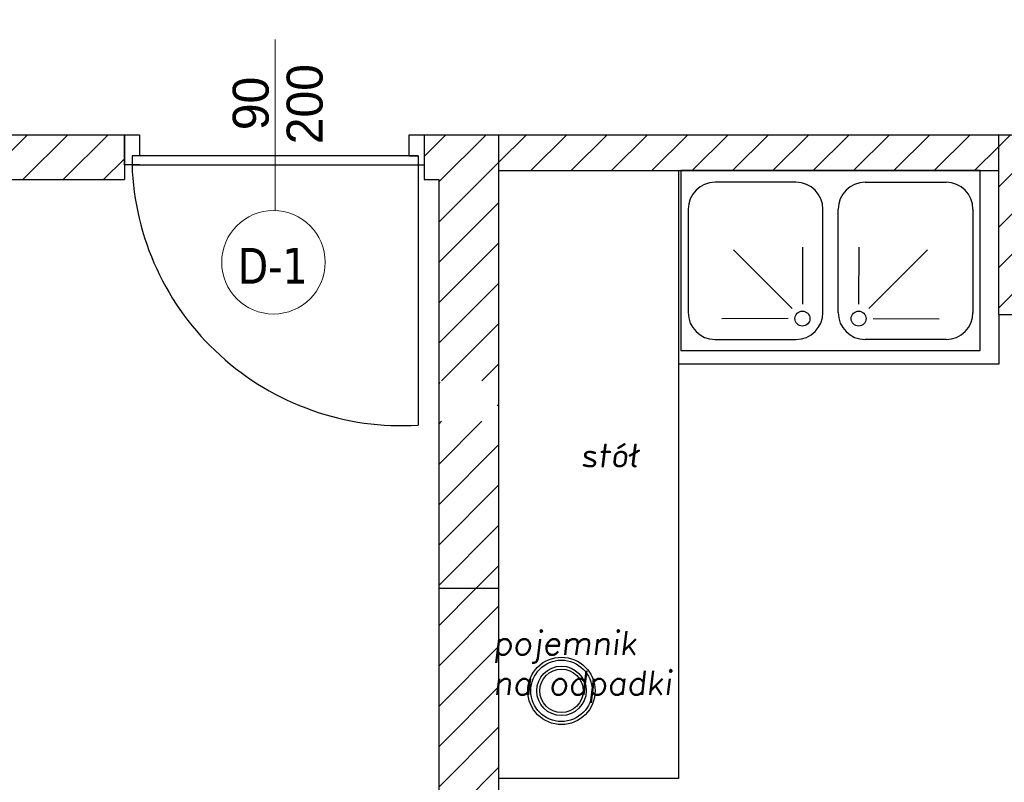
# Model space of a CAD drawing. Header units: millimetres. Extents: x -486876 to 553054, y -140324 to 834178.
# Tile 57 of 155: x -85132 to -81845, y 74925 to 77471. Entities that reach past the tile are written whole.
import ezdxf
from ezdxf.enums import TextEntityAlignment as Align

# ---------------------------------------------------------------- set-up
doc = ezdxf.new("R2010")
doc.units = ezdxf.units.MM
doc.linetypes.add('DASH2', pattern=[0.75, 0.5, -0.25])
for name, color, linetype, lineweight in [('_XREF', 252, 'DASH2', 13), ('XREF$0$okna', 8, 'Continuous', 20), ('XREF$0$ściana nośna', 8, 'Continuous', 30)]:
    doc.layers.add(name, color=color, linetype=linetype, lineweight=lineweight)
for name, color, linetype in [('XREF$0$ArchiCAD', 8, 'Continuous'), ('XREF$0$DRZWI', 8, 'Continuous'), ('XREF$0$MEBLE', 8, 'Continuous'), ('XREF$0$nowe ściany', 8, 'Continuous'), ('XREF$0$OPISY', 8, 'Continuous'), ('XREF$0$WYMIARY', 9, 'Continuous'), ('XREF$0$WYPEŁNIENIA', 8, 'Continuous')]:
    doc.layers.add(name, color=color, linetype=linetype)
doc.styles.add('XREF$0$APLUS', font='arial.ttf', dxfattribs={"width": 0.6})
doc.styles.add('XREF$0$GENERATED_STYLE_1', font='txt')
doc.styles.add('XREF$0$ROMANS', font='romans.shx')
doc.styles.add('XREF$0$Verdana 0.8', font='verdana.ttf', dxfattribs={"width": 0.8})
pattern_1 = [(45, (-52999.899, 13162.694), (-6.7351921, 6.7351921), [])]

# ---------------------------------------------------------------- blocks, each defined once
blk = doc.blocks.new('XREF')
at = {"layer": 'XREF$0$WYPEŁNIENIA'}
h = blk.add_hatch(dxfattribs=at)
h.set_pattern_fill('ANSI31', color=256, scale=3)
h.set_pattern_definition([(45, (428.967, 8619.944), (-6.735192, 6.735192), [])])
h.paths.add_polyline_path([(2469.59, 10910.78), (2161.56, 10910.78), (2161.56, 10898.78), (2457.59, 10898.78), (2457.59, 10778.78), (2457.59, 10760.85), (2469.59, 10760.85), (2469.59, 10789.78), (2602.99, 10789.78), (2602.99, 10801.78), (2469.59, 10801.78)])
h.paths.add_polyline_path([(2715.34, 10801.78), (2602.99, 10801.78), (2602.99, 10789.78), (2715.34, 10789.78)])
h.paths.add_polyline_path([(2541.65, 10649.37), (2444.58, 10649.37), (2444.58, 10634.37), (2541.65, 10634.37)])
h.paths.add_polyline_path([(2532.77, 10632.98), (2532.77, 10650.77), (2519.27, 10650.77), (2519.27, 10632.98)], flags=9)
h = blk.add_hatch(dxfattribs=at)
h.set_pattern_fill('ANSI31', color=256, scale=3)
h.set_pattern_definition(pattern_1)
h.paths.add_polyline_path([(2833.43, 10024.04), (2806.56, 10024.04), (2806.56, 10062.95), (2756.56, 10062.95), (2756.56, 10102.95), (2726.65, 10102.95), (2725.88, 10101.79), (2725.88, 10033.49), (2680.31, 10033.49), (2680.31, 10102.95), (2641.56, 10102.95), (2641.56, 10024.04), (2546.56, 10024.04), (2546.56, 9984.04), (2833.43, 9984.04)])
h.paths.add_polyline_path([(3067, 10024.04), (2833.43, 10024.04), (2833.43, 9984.04), (3067, 9984.04), (3067, 9994.04)])
h.paths.add_polyline_path([(2456.56, 10024.04), (2376.56, 10024.04), (2376.56, 10044.04), (2361.56, 10044.04), (2361.56, 10024.04), (2161.56, 10024.04), (2161.56, 10141.99), (2121.56, 10141.99), (2121.56, 9894.37), (1846.56, 9894.37), (1846.56, 9872.67), (1876.56, 9872.67), (2121.56, 9872.67), (2121.56, 9779.12), (2161.56, 9779.12), (2161.56, 9869.37), (2161.56, 9984.04), (2456.56, 9984.04)])
h.paths.add_polyline_path([(2376.56, 10304.91), (2361.56, 10304.91), (2361.56, 10144.04), (2371.64, 10144.04), (2376.56, 10144.04)])
h.paths.add_polyline_path([(2444.58, 10649.37), (2192.94, 10649.37), (2192.94, 10634.37), (2379.58, 10634.37), (2379.58, 10589.37), (2444.58, 10589.37)])
h.paths.add_polyline_path([(2161.56, 10634.37), (2192.94, 10634.37), (2192.94, 10649.37), (2161.56, 10649.37), (2161.56, 10704.67), (2121.56, 10704.67), (2121.56, 10581.7), (2161.56, 10581.7)])
h.paths.add_polyline_path([(2647.02, 10553.68), (2666.09, 10553.68), (2666.09, 10567.18), (2647.02, 10567.18)], flags=16)
h.paths.add_polyline_path([(2530.53, 10311.91), (2530.53, 10304.91), (2666.56, 10304.91), (2666.56, 10392.95), (2646.56, 10392.95), (2646.56, 10322.95), (2530.53, 10322.95)])
edge = h.paths.add_edge_path()
edge.add_line((2430.53, 10304.91), (2430.53, 10311.91))
edge.add_line((2430.53, 10311.91), (2433.03, 10311.91))
edge.add_line((2433.03, 10311.91), (2430.53, 10314.91))
edge.add_arc((2428.76, 10318.93), 4.39, 293.6835, 426.3165)
edge.add_line((2430.53, 10322.95), (2161.56, 10322.95))
edge.add_line((2161.56, 10322.95), (2161.56, 10418.77))
edge.add_line((2161.56, 10418.77), (2121.56, 10418.77))
edge.add_line((2121.56, 10418.77), (2121.56, 10304.91))
edge.add_line((2121.56, 10304.91), (2430.53, 10304.91))
h.paths.add_polyline_path([(2666.56, 10649.37), (2641.65, 10649.37), (2641.65, 10634.37), (2646.56, 10634.37), (2646.56, 10497.95), (2666.56, 10497.95)])
h = blk.add_hatch(dxfattribs=at)
h.set_pattern_fill('ANSI31', color=256, scale=3)
h.set_pattern_definition(pattern_1)
h.paths.add_polyline_path([(2558.56, 10304.91), (2546.56, 10304.91), (2546.56, 10206.27), (2556.56, 10206.27), (2558.56, 10206.27)])
h.paths.add_polyline_path([(2558.56, 10106.27), (2546.56, 10106.27), (2546.56, 10024.04), (2558.56, 10024.04)])
h.paths.add_polyline_path([(2161.56, 9779.12), (2121.56, 9779.12), (2121.56, 9694.37), (2161.56, 9694.37)])
h.paths.add_polyline_path([(2161.56, 9424.37), (2121.56, 9424.37), (2121.56, 9247.17), (1876.56, 9247.17), (1846.56, 9247.17), (1846.56, 9224.37), (2134.58, 9224.37), (2134.58, 9090.15), (2519.93, 9090.15), (2519.93, 9115.15), (2161.56, 9115.15)])
h.paths.add_polyline_path([(1876.56, 9441.47), (1846.56, 9441.47), (1846.56, 9404.47), (1876.56, 9404.47)])
h.paths.add_polyline_path([(1876.56, 9715.37), (1846.56, 9715.37), (1846.56, 9678.37), (1876.56, 9678.37)])
h.paths.add_polyline_path([(2699.1, 9115.15), (2648.93, 9115.15), (2648.93, 9090.15), (2699.1, 9090.15)])
h.paths.add_polyline_path([(2878.28, 9115.15), (2833.43, 9115.15), (2833.43, 9090.15), (2878.28, 9090.15)])
h.paths.add_polyline_path([(3386.56, 9321.43), (3541.76, 9319.38), (3541.76, 9339.38), (3386.56, 9341.43), (3386.56, 9472.15), (3361.56, 9472.15), (3361.56, 9115.15), (3007.28, 9115.15), (3007.28, 9090.15), (3386.56, 9090.15)])
h.paths.add_polyline_path([(3386.56, 9779.12), (3361.56, 9779.12), (3361.56, 9622.15), (3386.56, 9622.15)])
h.paths.add_polyline_path([(3386.56, 9871.31), (3361.56, 9871.31), (3361.56, 9779.12), (3386.56, 9779.12)])
h.paths.add_polyline_path([(3409.56, 10024.04), (3386.56, 10024.04), (3386.56, 10471.78), (3409.68, 10471.78), (3409.68, 10496.78), (3386.56, 10496.78), (3386.56, 10611.78), (3447.56, 10611.78), (3447.56, 10651.78), (3326.56, 10651.78), (3326.56, 10611.78), (3361.56, 10611.78), (3361.56, 10024.04), (3167, 10024.04), (3167, 9984.04), (3361.56, 9984.04), (3361.56, 9971.31), (3386.56, 9971.31), (3386.56, 9984.04), (3409.56, 9984.04)])
h.paths.add_polyline_path([(3221.56, 10651.78), (3201.56, 10651.78), (3201.56, 10666.78), (3176.56, 10666.78), (3176.56, 10322.95), (3201.56, 10322.95), (3201.56, 10611.78), (3221.56, 10611.78)])
h.paths.add_polyline_path([(2666.56, 10481.33), (2666.56, 10497.95), (2646.56, 10497.95), (2646.56, 10392.95), (2666.56, 10392.95)])
h.paths.add_polyline_path([(2833.43, 10649.37), (2666.56, 10649.37), (2666.56, 10637.37), (2833.43, 10637.37)])
h.paths.add_polyline_path([(2896.56, 10649.37), (2833.56, 10649.37), (2833.56, 10589.37), (2896.56, 10589.37)])
h.paths.add_polyline_path([(2896.56, 10649.37), (2884.56, 10649.37)])
h.paths.add_polyline_path([(3055.46, 10649.37), (2896.56, 10649.37), (2896.56, 10637.37), (3055.46, 10637.37)])
h.paths.add_polyline_path([(3033.87, 10637.37), (3021.87, 10637.37), (3021.87, 10496.71), (3033.87, 10496.71)])
h.paths.add_polyline_path([(3176.56, 10649.37), (3155.46, 10649.37), (3155.46, 10637.37), (3176.56, 10637.37)])
h.paths.add_polyline_path([(2806.56, 10316.91), (2666.56, 10316.91), (2666.56, 10304.91), (2794.56, 10304.91), (2794.56, 10223.94), (2806.56, 10223.94)])
at = {"layer": 'XREF$0$DRZWI'}
for points in [[(2546.65, 10639.37), (2541.65, 10639.37), (2541.65, 10649.37), (2546.65, 10649.37)], [(2546.65, 10649.37), (2546.65, 10642.46)], [(2636.65, 10642.37), (2636.65, 10649.37), (2641.65, 10649.37)], [(2639.65, 10642.37), (2544.15, 10642.37), (2544.15, 10639.37), (2544.15, 10639.37), (2641.65, 10639.29)], [(2636.65, 10642.37), (2639.65, 10642.37), (2639.65, 10552.37), (2639.65, 10552.37)]]:
    blk.add_lwpolyline(points, dxfattribs=at)
blk.add_arc((2634.21, 10642.32), 90.11, 181.872, 273.4612, dxfattribs=at)
at = {"layer": 'XREF$0$MEBLE'}
for p, q in [((2726.56, 10637.37), (2726.56, 10434.43)), ((2765.82, 10633.49), (2738.82, 10633.49)), ((2788.92, 10633.49), (2815.92, 10633.49)), ((2729.82, 10624.49), (2729.82, 10589.99)), ((2774.82, 10589.99), (2774.82, 10624.49)), ((2779.92, 10589.99), (2779.92, 10624.49)), ((2824.92, 10624.49), (2824.92, 10589.99)), ((2764.59, 10591.35), (2744.98, 10610.93)), ((2767.97, 10611.8), (2767.99, 10592.76)), ((2786.77, 10611.8), (2786.75, 10592.76)), ((2790.14, 10591.35), (2809.76, 10610.93)), ((2833.56, 10589.37), (2833.56, 10572.77)), ((2763.19, 10587.96), (2741.12, 10587.94)), ((2791.55, 10587.96), (2813.62, 10587.94)), ((2738.82, 10580.99), (2765.82, 10580.99)), ((2815.92, 10580.99), (2788.92, 10580.99)), ((2833.56, 10572.77), (2726.56, 10572.77)), ((2726.56, 10434.43), (2666.56, 10434.43))]:
    blk.add_line(p, q, dxfattribs=at)
blk.add_lwpolyline([(2827.37, 10637.37), (2727.37, 10637.37), (2727.37, 10577.37), (2827.37, 10577.37)], close=True, dxfattribs=at)
for centre, radius in [((2767.99, 10587.96), 2.5), ((2786.75, 10587.96), 2.5), ((2687.53, 10463.66), 11.25), ((2687.53, 10463.66), 10.25), ((2687.53, 10463.66), 8.25), ((2687.53, 10463.66), 7.25)]:
    blk.add_circle(centre, radius, dxfattribs=at)
for centre, start, end in [((2738.82, 10624.49), 90, 180), ((2765.82, 10624.49), 0, 90), ((2788.92, 10624.49), 90, 180), ((2815.92, 10624.49), 0, 90), ((2738.82, 10589.99), 180, 270), ((2765.82, 10589.99), 270, 360), ((2788.92, 10589.99), 180, 270), ((2815.92, 10589.99), 270, 0)]:
    blk.add_arc(centre, 9, start, end, dxfattribs=at)
at = {"layer": 'XREF$0$nowe ściany'}
for p, q in [((2541.65, 10649.37), (2541.65, 10634.37)), ((2541.65, 10649.37), (2541.65, 10637.37)), ((2641.65, 10649.37), (2641.65, 10634.37)), ((2641.65, 10649.37), (2641.65, 10637.37)), ((2646.56, 10649.37), (3055.46, 10649.37)), ((2666.56, 10637.37), (2833.56, 10637.37)), ((2646.56, 10497.95), (2646.56, 10392.95)), ((2666.56, 10497.95), (2666.56, 10392.95))]:
    blk.add_line(p, q, dxfattribs=at)
at = {"layer": 'XREF$0$okna'}
blk.add_lwpolyline([(2591.9, 10681.22), (2591.9, 10624.1)], dxfattribs=at)
blk.add_circle((2591.37, 10606.77), 17.28, dxfattribs=at)
at = {"layer": 'XREF$0$ściana nośna'}
for p, q in [((2444.58, 10649.37), (2541.65, 10649.37)), ((2641.65, 10649.37), (2646.56, 10649.37)), ((2666.56, 10649.37), (2666.56, 10497.95)), ((2833.56, 10649.37), (2871.56, 10649.37)), ((2833.56, 10589.37), (2833.56, 10649.37)), ((2444.58, 10634.37), (2541.65, 10634.37)), ((2641.65, 10634.37), (2646.56, 10634.37)), ((2646.56, 10634.37), (2646.56, 10497.95)), ((2833.56, 10589.37), (2896.56, 10589.37)), ((2646.56, 10497.95), (2666.56, 10497.95))]:
    blk.add_line(p, q, dxfattribs=at)
at = {"style": 'XREF$0$APLUS'}
blk.add_attdef('165', text='', height=12.94, rotation=90, dxfattribs=at).set_placement((5850.28, 4086.91), align=Align.TOP_CENTER)
blk.add_attdef('70', text='', height=12.94, rotation=90, dxfattribs=at).set_placement((5846.74, 4087.03), align=Align.BOTTOM_CENTER)
at = {"layer": 'XREF$0$ArchiCAD', "style": 'XREF$0$GENERATED_STYLE_1'}
for s, p in [('200', (2611.37, 10646.19)), ('90', (2593.36, 10650.88))]:
    blk.add_text(s, height=12, rotation=90, dxfattribs=at).set_placement(p, align=Align.BOTTOM_LEFT)
at = {"layer": 'XREF$0$DRZWI', "style": 'XREF$0$APLUS'}
for tag, height, p in [('90', 10.59, (3968.05, 17970.78)), ('90', 10.59, (4273.69, 17907.63)), ('90', 10.59, (4647.11, 17907.63)), ('90', 10.59, (4995.74, 17907.63)), ('90', 10.59, (5345.01, 17907.63)), ('90', 8.24, (3625.86, 17450.53)), ('90', 8.24, (4282.58, 17436.64)), ('90', 8.24, (4577.82, 17436.64)), ('90', 8.24, (5003.12, 17436.64)), ('90', 8.24, (5300.95, 17436.64)), ('90', 8.24, (5625.63, 17350.96)), ('110', 12.94, (3772.73, 10725.01)), ('100', 12.94, (3763.85, 10003.38)), ('90', 10.59, (3383.41, 9921.97)), ('83', 10.59, (4118.73, 4184.03))]:
    blk.add_attdef(tag, text='', height=height, dxfattribs=at).set_placement(p, align=Align.BOTTOM_CENTER)
for tag, height, p in [('200', 10.59, (3967.95, 17967.89)), ('200', 10.59, (4273.59, 17904.74)), ('200', 10.59, (4647.01, 17904.74)), ('200', 10.59, (4995.64, 17904.74)), ('200', 10.59, (5344.91, 17904.74)), ('200', 8.24, (3625.86, 17448.28)), ('200', 8.24, (4282.58, 17434.39)), ('200', 8.24, (4577.82, 17434.39)), ('200', 8.24, (5003.12, 17434.39)), ('200', 8.24, (5300.95, 17434.39)), ('200', 8.24, (5625.63, 17348.71)), ('210', 12.94, (3772.6, 10721.48)), ('200', 12.94, (3763.85, 9999.84)), ('200', 10.59, (3383.31, 9919.08)), ('178', 10.59, (4118.62, 4181.14))]:
    blk.add_attdef(tag, text='', height=height, dxfattribs=at).set_placement(p, align=Align.TOP_CENTER)
for tag, height, p in [('205', 10.59, (4204.92, 17787.31)), ('210', 10.59, (5722.65, 17787.31)), ('210', 12.94, (4044.07, 17776.19)), ('210', 12.94, (4602.86, 17776.83)), ('210', 12.94, (4951.5, 17776.83)), ('210', 12.94, (5300.98, 17776.83)), ('210', 12.94, (3579.16, 17557.04)), ('210', 12.94, (3935.88, 17557.04)), ('210', 12.94, (4219.13, 17557.04)), ('210', 12.94, (4633.7, 17557.04)), ('210', 12.94, (4958.43, 17557.04)), ('210', 12.94, (5356.84, 17557.04)), ('210', 12.94, (5615.9, 17557.04)), ('200', 11.76, (4716.1, 10187.15)), ('200', 11.76, (4936.97, 10128.95)), ('200', 11.76, (5363.02, 10117.1)), ('210', 13.53, (3475.75, 9987.9)), ('170', 11.76, (4209.38, 4035.73))]:
    blk.add_attdef(tag, text='', height=height, rotation=90, dxfattribs=at).set_placement(p, align=Align.TOP_CENTER)
for tag, height, p in [('100', 10.59, (5719.75, 17787.41)), ('96', 10.59, (4202.03, 17787.41)), ('100', 12.94, (4040.53, 17776.32)), ('100', 12.94, (4599.33, 17776.96)), ('100', 12.94, (4947.96, 17776.96)), ('100', 12.94, (5297.45, 17776.96)), ('100', 12.94, (3575.63, 17557.16)), ('100', 12.94, (3932.34, 17557.16)), ('100', 12.94, (4215.59, 17557.16)), ('100', 12.94, (4630.17, 17557.16)), ('100', 12.94, (4954.89, 17557.16)), ('100', 12.94, (5353.3, 17557.16)), ('100', 12.94, (5612.36, 17557.16)), ('90', 11.76, (4712.89, 10187.26)), ('90', 11.76, (4933.75, 10129.07)), ('90', 11.76, (5359.81, 10117.21)), ('120', 13.53, (3472.06, 9987.9)), ('90', 11.76, (4206.17, 4035.84))]:
    blk.add_attdef(tag, text='', height=height, rotation=90, dxfattribs=at).set_placement(p, align=Align.BOTTOM_CENTER)
at = {"layer": 'XREF$0$OPISY', "style": 'XREF$0$Verdana 0.8', "width": 0.8}
blk.add_text('D-1', height=12, rotation=360, dxfattribs=at).set_placement((2591.11, 10605.58), align=Align.MIDDLE_CENTER)
at = {"layer": 'XREF$0$WYMIARY', "char_height": 8, "width": 174.6276, "attachment_point": 1, "style": 'XREF$0$ROMANS'}
for s, insert in [('{\\Q7;stół}', (2693.9, 10546.23)), ('{\\Q7;pojemnik \\Pna odpadki}', (2664.72, 10483.64))]:
    blk.add_mtext(s, dxfattribs=dict(at, insert=insert))

msp = doc.modelspace()

# ---------------------------------------------------------------- block references
at = {"layer": '_XREF', "xscale": 10, "yscale": 10, "zscale": 10}
msp.add_blockref('XREF', (-110198.46986, -29406.42919), dxfattribs=at)

doc.saveas('drawing.dxf')
